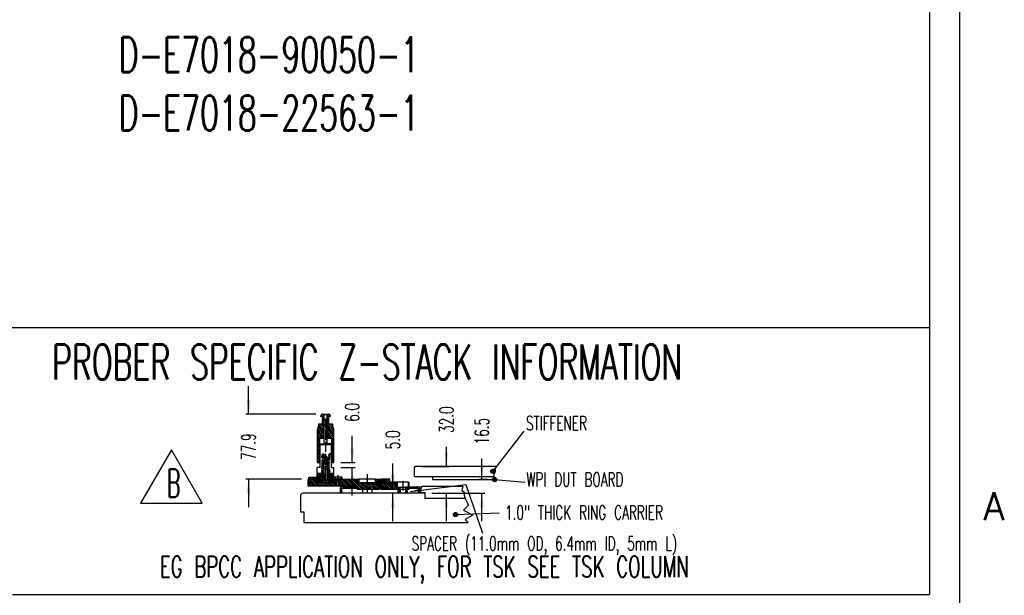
# Model space of a CAD drawing. Extents: x -1765 to 4890, y -3431 to 1272.
# Tile 189 of 189: x 3709 to 4890, y -2941 to -2250. Entities that reach past the tile are written whole.
import ezdxf

# ---------------------------------------------------------------- set-up
doc = ezdxf.new("R2010")
doc.units = 0
doc.linetypes.add('DOT_CENTER', pattern=[14, 12, -1, 0, -1])
doc.layers.get('0').update_dxf_attribs({"linetype": 'CONTINUOUS'})
doc.layers.add('08', color=7, linetype='CONTINUOUS')
doc.layers.add('1', color=7, linetype='CONTINUOUS')
doc.styles.add('CONVERTER_12', font='txt.shx', dxfattribs={"width": 0.97875})
doc.styles.add('CONVERTER_2', font='txt.shx', dxfattribs={"width": 0.63})
doc.styles.add('CONVERTER_3', font='txt.shx', dxfattribs={"width": 0.54})
doc.dimstyles.new('ME10_DIM_49', dxfattribs={"dimtxt": 16.8, "dimasz": 16.8, "dimexe": 3.36, "dimexo": 8.4, "dimtad": 0, "dimdec": 1, "dimzin": 1, "dimtxsty": 'CONVERTER_2', "dimsah": 1, "dimcen": 0.09, "dimclrd": 3, "dimclre": 3, "dimclrt": 3, "dimazin": 3, "dimtfac": 1, "dimtdec": 4, "dimtofl": 0, "dimtmove": 0, "dimatfit": 3, "dimtolj": 1, "dimtzin": 0})
doc.dimstyles.new('ME10_DIM_50', dxfattribs={"dimtxt": 16.8, "dimasz": 16.8, "dimexe": 3.36, "dimexo": 8.4, "dimtad": 0, "dimdec": 1, "dimzin": 1, "dimtxsty": 'CONVERTER_2', "dimsah": 1, "dimcen": 0.09, "dimclrd": 3, "dimclre": 3, "dimclrt": 3, "dimazin": 3, "dimtfac": 1, "dimtdec": 4, "dimtofl": 0, "dimtmove": 0, "dimatfit": 3, "dimtolj": 1, "dimtzin": 0})
doc.dimstyles.new('ME10_DIM_51', dxfattribs={"dimtxt": 16.8, "dimasz": 16.8, "dimexe": 3.36, "dimexo": 8.4, "dimtad": 0, "dimdec": 1, "dimzin": 1, "dimtxsty": 'CONVERTER_2', "dimsah": 1, "dimcen": 0.09, "dimclrd": 3, "dimclre": 3, "dimclrt": 3, "dimazin": 3, "dimtfac": 1, "dimtdec": 4, "dimtofl": 0, "dimtmove": 0, "dimatfit": 3, "dimtolj": 1, "dimtzin": 0})
doc.dimstyles.new('ME10_DIM_52', dxfattribs={"dimtxt": 16.8, "dimasz": 16.8, "dimexe": 3.36, "dimexo": 8.4, "dimtad": 0, "dimdec": 1, "dimzin": 1, "dimtxsty": 'CONVERTER_2', "dimsah": 1, "dimcen": 0.09, "dimclrd": 3, "dimclre": 3, "dimclrt": 3, "dimazin": 3, "dimtfac": 1, "dimtdec": 4, "dimtofl": 0, "dimtmove": 0, "dimatfit": 3, "dimtolj": 1, "dimtzin": 0})
doc.dimstyles.new('ME10_DIM_53', dxfattribs={"dimtxt": 16.8, "dimasz": 16.8, "dimexe": 3.36, "dimexo": 8.4, "dimtad": 0, "dimdec": 1, "dimzin": 1, "dimtxsty": 'CONVERTER_2', "dimsah": 1, "dimcen": 0.09, "dimclrd": 3, "dimclre": 3, "dimclrt": 3, "dimazin": 3, "dimtfac": 1, "dimtdec": 4, "dimtofl": 0, "dimtmove": 0, "dimatfit": 3, "dimtolj": 1, "dimtzin": 0})
doc.dimstyles.get("Standard").update_dxf_attribs({"dimtxt": 0.18, "dimasz": 0.18, "dimexe": 0.18, "dimexo": 0.0625, "dimgap": 0.09, "dimtad": 0, "dimtih": 1, "dimtoh": 1, "dimdec": 4, "dimzin": 0, "dimtxsty": 'STANDARD', "dimcen": 0.09, "dimazin": 3, "dimtfac": 1, "dimtdec": 4, "dimtofl": 0, "dimtmove": 0, "dimatfit": 3, "dimtolj": 1, "dimtzin": 0})
pattern_1 = [(135, (0, 400), (-1.06066017, -1.06066017), [])]
pattern_2 = [(135, (0, 400), (-0.70710678, -0.70710678), [])]
pattern_3 = [(45, (0, 400), (-0.56568542, 0.56568542), [])]
pattern_4 = [(45, (-131.211, 280.6721), (-0.70710678, 0.70710678), [])]
pattern_5 = [(45, (35.6448, 151.788), (-1.06066017, 1.06066017), [])]
pattern_6 = [(45, (-281.806, 299.6412), (-1.06066017, 1.06066017), [])]
pattern_7 = [(45, (0, 0), (-1.06066017, 1.06066017), [])]

# ---------------------------------------------------------------- blocks, each defined once
blk = doc.blocks.new('TEXT__62', base_point=(-2000, -2800))
at = {"layer": '1', "color": 7, "linetype": 'CONTINUOUS'}
for p in [(4800, -2200), (3700, -2940)]:
    blk.add_line(p, (4800, -2940), dxfattribs=at)
at = {"layer": '1', "color": 1, "linetype": 'CONTINUOUS'}
blk.add_line((4800, -2620), (400, -2620), dxfattribs=at)
at = {"layer": '1', "color": 7, "style": 'CONVERTER_2', "width": 0.63}
blk.add_text('PROBER SPECIFIC Z-STACK INFORMATION', height=42, dxfattribs=at).set_placement((3747.6, -2682))
at = {"layer": '1', "color": 7, "insert": (3827.5, -2383.5), "char_height": 42, "attachment_point": 7, "style": 'CONVERTER_2'}
blk.add_mtext('D-E7018-90050-1\\PD-E7018-22563-1', dxfattribs=at)
blk = doc.blocks.new('ATA1_S', base_point=(-213.98, -422.25))
at = {"layer": '1', "color": 7, "linetype": 'CONTINUOUS'}
blk.add_line((565.58, -422.25), (565.58, 124.91), dxfattribs=at)
at = {"layer": '1', "color": 7, "insert": (571.93, -357.48), "char_height": 4, "attachment_point": 6, "style": 'CONVERTER_12'}
blk.add_mtext('A', dxfattribs=at)
blk = doc.blocks.new('*D1328')
at = {"color": 3, "linetype": 'CONTINUOUS'}
for p, q in [((4220.5, -2786.5), (4220.5, -2762.9)), ((4191.2, -2786.5), (4223.9, -2786.5)), ((4203, -2818.5), (4223.9, -2818.5)), ((4220.5, -2852.1), (4220.5, -2818.5))]:
    blk.add_line(p, q, dxfattribs=at)
at = {"color": 3}
for points in [[(4218.3, -2769.7), (4222.7, -2769.7), (4220.5, -2786.5)], [(4222.7, -2835.3), (4218.3, -2835.3), (4220.5, -2818.5)]]:
    blk.add_solid(points, dxfattribs=at)
at = {"color": 3, "insert": (4228.9, -2746.1), "char_height": 16.8, "attachment_point": 7, "rotation": 90, "style": 'CONVERTER_2'}
blk.add_mtext('32.0', dxfattribs=at)
blk = doc.blocks.new('*D1327')
at = {"color": 3, "linetype": 'CONTINUOUS'}
for p, q in [((4263.1, -2802), (4263.1, -2776.6)), ((4269.8, -2802), (4259.7, -2802)), ((4203, -2818.5), (4266.5, -2818.5)), ((4263.1, -2852.1), (4263.1, -2818.5))]:
    blk.add_line(p, q, dxfattribs=at)
at = {"color": 3}
for points in [[(4260.9, -2785.2), (4265.3, -2785.2), (4263.1, -2802)], [(4265.3, -2835.3), (4260.9, -2835.3), (4263.1, -2818.5)]]:
    blk.add_solid(points, dxfattribs=at)
at = {"color": 3, "insert": (4271.5, -2759.8), "char_height": 16.8, "attachment_point": 7, "rotation": 90, "style": 'CONVERTER_2'}
blk.add_mtext('16.5', dxfattribs=at)
blk = doc.blocks.new('*D1326')
at = {"color": 3, "linetype": 'CONTINUOUS'}
for p, q in [((4107.6, -2781.7), (4107.6, -2749.6)), ((4093.7, -2781.7), (4111, -2781.7)), ((4094, -2787.7), (4111, -2787.7)), ((4107.6, -2821.3), (4107.6, -2787.7))]:
    blk.add_line(p, q, dxfattribs=at)
at = {"color": 3}
for points in [[(4105.4, -2764.9), (4109.8, -2764.9), (4107.6, -2781.7)], [(4109.8, -2804.5), (4105.4, -2804.5), (4107.6, -2787.7)]]:
    blk.add_solid(points, dxfattribs=at)
at = {"color": 3, "insert": (4116, -2732.8), "char_height": 16.8, "attachment_point": 7, "rotation": 90, "style": 'CONVERTER_2'}
blk.add_mtext('6.0', dxfattribs=at)
blk = doc.blocks.new('*D1325')
at = {"color": 3, "linetype": 'CONTINUOUS'}
for p, q in [((3983.2, -2723.6), (3983.2, -2690)), ((4063.7, -2723.6), (3979.8, -2723.6)), ((4046.7, -2801.5), (3979.8, -2801.5)), ((3983.2, -2801.5), (3983.2, -2835.1))]:
    blk.add_line(p, q, dxfattribs=at)
at = {"color": 3}
for points in [[(3980.9, -2706.8), (3985.4, -2706.8), (3983.2, -2723.6)], [(3985.4, -2818.3), (3980.9, -2818.3), (3983.2, -2801.5)]]:
    blk.add_solid(points, dxfattribs=at)
at = {"color": 3, "insert": (3991.6, -2778.4), "char_height": 16.8, "attachment_point": 7, "rotation": 90, "style": 'CONVERTER_2'}
blk.add_mtext('77.9', dxfattribs=at)
blk = doc.blocks.new('*D1324')
at = {"color": 3, "linetype": 'CONTINUOUS'}
for p, q in [((4156.3, -2813.5), (4156.3, -2782.6)), ((4151, -2813.5), (4159.6, -2813.5)), ((4186.2, -2818.5), (4152.9, -2818.5)), ((4156.3, -2852.1), (4156.3, -2818.5))]:
    blk.add_line(p, q, dxfattribs=at)
at = {"color": 3}
for points in [[(4154, -2796.7), (4158.5, -2796.7), (4156.3, -2813.5)], [(4158.5, -2835.3), (4154, -2835.3), (4156.3, -2818.5)]]:
    blk.add_solid(points, dxfattribs=at)
at = {"color": 3, "insert": (4164.7, -2765.8), "char_height": 16.8, "attachment_point": 7, "rotation": 90, "style": 'CONVERTER_2'}
blk.add_mtext('5.0', dxfattribs=at)
blk = doc.blocks.new('SV__244', base_point=(4070.6, -2784.8))
at = {"layer": '1', "linetype": 'CONTINUOUS'}
h = blk.add_hatch(dxfattribs=at)
h.set_pattern_fill('USER', color=4, scale=1.5, angle=135, pattern_type=0)
h.set_pattern_definition(pattern_1)
h.paths.add_polyline_path([(4065.6, -2801.5), (4055.1, -2801.5), (4054.6, -2802), (4054.6, -2809.5), (4088.9, -2809.5), (4088.9, -2801.5), (4085.6, -2801.5), (4085.6, -2805.7), (4065.6, -2805.7)])
h = blk.add_hatch(dxfattribs=at)
h.set_pattern_fill('USER', color=4, scale=1.5, angle=135, pattern_type=0)
h.set_pattern_definition(pattern_1)
h.paths.add_polyline_path([(4138.6, -2813.5), (4113.6, -2813.5), (4113.6, -2809.5), (4092.2, -2809.5), (4092.2, -2801.5), (4115.6, -2801.5), (4115.6, -2805.7), (4135.6, -2805.7), (4135.6, -2801.5), (4138.6, -2801.5)])
h = blk.add_hatch(dxfattribs=at)
h.set_pattern_fill('USER', color=4, scale=1.5, angle=135, pattern_type=0)
h.set_pattern_definition(pattern_1)
h.paths.add_polyline_path([(4138.9, -2801.5), (4138.6, -2801.5), (4138.6, -2813.5), (4138.9, -2813.5)])
h = blk.add_hatch(dxfattribs=at)
h.set_pattern_fill('USER', color=4, scale=1.5, angle=135, pattern_type=0)
h.set_pattern_definition(pattern_1)
h.paths.add_polyline_path([(4142.6, -2801.5), (4142.2, -2801.5), (4142.2, -2813.5), (4142.6, -2813.5)])
h = blk.add_hatch(dxfattribs=at)
h.set_pattern_fill('USER', color=4, scale=1.5, angle=135, pattern_type=0)
h.set_pattern_definition(pattern_1)
h.paths.add_polyline_path([(4161.6, -2805), (4152.6, -2805), (4152.6, -2801.5), (4142.6, -2801.5), (4142.6, -2813.5), (4164.6, -2813.5), (4164.6, -2811), (4161.6, -2811)])
h = blk.add_hatch(dxfattribs=at)
h.set_pattern_fill('USER', color=4, scale=1.5, angle=135, pattern_type=0)
h.set_pattern_definition(pattern_1)
h.paths.add_polyline_path([(4174.6, -2811), (4171.6, -2811), (4171.6, -2813.5), (4175.6, -2813.5), (4175.6, -2805.5), (4175.1, -2805), (4174.6, -2805)])
at = {"layer": '1', "color": 4, "linetype": 'DOT_CENTER'}
for p, q in [((4075.6, -2795.5), (4075.6, -2807.8)), ((4125.6, -2795.5), (4125.6, -2818.8)), ((4090.6, -2801.2), (4090.6, -2810)), ((4140.6, -2801.2), (4140.6, -2814)), ((4168.1, -2803.8), (4168.1, -2815.2))]:
    blk.add_line(p, q, dxfattribs=at)
at = {"layer": '1', "color": 4, "linetype": 'CONTINUOUS'}
for p, q in [((4054.6, -2802), (4055.1, -2801.5)), ((4054.6, -2809.5), (4054.6, -2802)), ((4054.6, -2809.5), (4088.9, -2809.5)), ((4055.1, -2801.5), (4065.6, -2801.5)), ((4065.6, -2801.5), (4065.6, -2805.7)), ((4065.6, -2805.7), (4085.6, -2805.7)), ((4085.6, -2801.5), (4088.9, -2801.5)), ((4085.6, -2805.7), (4085.6, -2801.5)), ((4088.6, -2801.5), (4088.6, -2809.5)), ((4088.9, -2801.5), (4092.2, -2801.5)), ((4088.9, -2801.5), (4088.9, -2809.5)), ((4088.9, -2809.5), (4092.2, -2809.5)), ((4092.2, -2801.5), (4115.6, -2801.5)), ((4092.2, -2801.5), (4092.2, -2809.5)), ((4092.2, -2809.5), (4113.6, -2809.5)), ((4092.6, -2801.5), (4092.6, -2809.5)), ((4113.6, -2809.5), (4113.6, -2813.5)), ((4135.6, -2801.5), (4115.6, -2801.5)), ((4115.6, -2801.5), (4115.6, -2805.7)), ((4115.6, -2805.7), (4135.6, -2805.7)), ((4135.6, -2805.7), (4135.6, -2801.5)), ((4135.6, -2801.5), (4138.6, -2801.5)), ((4138.6, -2801.5), (4138.6, -2813.5)), ((4138.6, -2801.5), (4138.9, -2801.5)), ((4138.9, -2801.5), (4138.9, -2813.5)), ((4138.9, -2801.5), (4142.2, -2801.5)), ((4142.2, -2801.5), (4142.2, -2813.5)), ((4142.6, -2801.5), (4142.2, -2801.5)), ((4152.6, -2801.5), (4142.6, -2801.5)), ((4142.6, -2801.5), (4142.6, -2813.5)), ((4152.6, -2805), (4152.6, -2801.5)), ((4161.6, -2805), (4152.6, -2805)), ((4161.6, -2805), (4161.6, -2811)), ((4174.6, -2805), (4161.6, -2805)), ((4175.1, -2805), (4174.6, -2805)), ((4174.6, -2805), (4174.6, -2811)), ((4175.1, -2805), (4175.6, -2805.5)), ((4175.6, -2805.5), (4175.6, -2813.5)), ((4113.6, -2813.5), (4138.6, -2813.5)), ((4138.6, -2813.5), (4138.9, -2813.5)), ((4142.2, -2813.5), (4138.9, -2813.5)), ((4142.2, -2813.5), (4142.6, -2813.5)), ((4142.6, -2813.5), (4164.6, -2813.5)), ((4161.6, -2811), (4164.6, -2811)), ((4164.6, -2811), (4164.6, -2813.5)), ((4164.6, -2811), (4171.6, -2811)), ((4164.6, -2813.5), (4171.6, -2813.5)), ((4174.6, -2811), (4171.6, -2811)), ((4171.6, -2811), (4171.6, -2813.5)), ((4171.6, -2813.5), (4175.6, -2813.5))]:
    blk.add_line(p, q, dxfattribs=at)
blk = doc.blocks.new('KUGELGELENK__245', base_point=(4067.6, -2793.9))
at = {"layer": '1', "linetype": 'CONTINUOUS'}
h = blk.add_hatch(dxfattribs=at)
h.set_pattern_fill('USER', color=1, angle=135, pattern_type=0)
h.set_pattern_definition(pattern_2)
edge = h.paths.add_edge_path()
edge.add_line((4069.6, -2801.1), (4068.1, -2801.1))
edge.add_line((4068.1, -2801.1), (4067.6, -2800.6))
edge.add_line((4067.6, -2800.6), (4067.6, -2796.6))
edge.add_line((4067.6, -2796.6), (4068.1, -2796.1))
edge.add_line((4068.1, -2796.1), (4069.6, -2796.1))
edge.add_arc((4075.6, -2798.6), 6.5, 157.3801, -157.3801)
h = blk.add_hatch(dxfattribs=at)
h.set_pattern_fill('USER', color=1, angle=135, pattern_type=0)
h.set_pattern_definition(pattern_2)
edge = h.paths.add_edge_path()
edge.add_line((4071.6, -2802.6), (4070.4, -2802.6))
edge.add_arc((4075.6, -2798.6), 6.5, 202.6199, 217.9799, ccw=False)
edge.add_arc((4075.6, -2798.6), 6.5, 517.3801, 202.6199, ccw=False)
edge.add_arc((4075.6, -2798.6), 6.5, 502.0201, 517.3801, ccw=False)
edge.add_line((4070.4, -2794.6), (4071.6, -2794.6))
edge.add_line((4071.6, -2794.6), (4071.6, -2802.6))
h = blk.add_hatch(dxfattribs=at)
h.set_pattern_fill('USER', color=1, angle=135, pattern_type=0)
h.set_pattern_definition(pattern_2)
edge = h.paths.add_edge_path()
edge.add_line((4080.7, -2802.6), (4079.6, -2802.6))
edge.add_line((4079.6, -2802.6), (4079.6, -2794.6))
edge.add_line((4079.6, -2794.6), (4080.7, -2794.6))
edge.add_arc((4075.6, -2798.6), 6.5, 382.6199, 397.9799, ccw=False)
edge.add_arc((4075.6, -2798.6), 6.5, 337.3801, 382.6199, ccw=False)
edge.add_arc((4075.6, -2798.6), 6.5, 322.0201, 337.3801, ccw=False)
h = blk.add_hatch(dxfattribs=at)
h.set_pattern_fill('USER', color=1, angle=135, pattern_type=0)
h.set_pattern_definition(pattern_2)
edge = h.paths.add_edge_path()
edge.add_line((4083.1, -2801.1), (4081.6, -2801.1))
edge.add_arc((4075.6, -2798.6), 6.5, -22.6199, 22.6199)
edge.add_line((4081.6, -2796.1), (4083.1, -2796.1))
edge.add_line((4083.1, -2796.1), (4083.6, -2796.6))
edge.add_line((4083.6, -2796.6), (4083.6, -2800.6))
edge.add_line((4083.6, -2800.6), (4083.1, -2801.1))
at = {"layer": '1', "color": 7, "linetype": 'CONTINUOUS'}
for p, q in [((4068.1, -2796.1), (4067.6, -2796.6)), ((4067.6, -2796.6), (4067.6, -2800.6)), ((4069.6, -2796.1), (4068.1, -2796.1)), ((4071.6, -2794.6), (4070.4, -2794.6)), ((4072.6, -2794.6), (4071.6, -2794.6)), ((4071.6, -2794.6), (4071.6, -2802.6)), ((4079.6, -2794.6), (4078.6, -2794.6)), ((4080.7, -2794.6), (4079.6, -2794.6)), ((4079.6, -2794.6), (4079.6, -2802.6)), ((4081.6, -2796.1), (4083.1, -2796.1)), ((4083.1, -2796.1), (4083.6, -2796.6)), ((4083.6, -2796.6), (4083.6, -2800.6)), ((4067.6, -2800.6), (4068.1, -2801.1)), ((4068.1, -2801.1), (4069.6, -2801.1)), ((4071.6, -2802.6), (4070.4, -2802.6)), ((4072.6, -2802.6), (4071.6, -2802.6)), ((4079.6, -2802.6), (4078.6, -2802.6)), ((4080.7, -2802.6), (4079.6, -2802.6)), ((4083.1, -2801.1), (4081.6, -2801.1)), ((4083.6, -2800.6), (4083.1, -2801.1))]:
    blk.add_line(p, q, dxfattribs=at)
for start, end in [(157.3801, -157.3801), (142.0201, 157.3801), (22.6199, 37.9799), (-22.6199, 22.6199), (-157.3801, -142.0201), (-37.9799, -22.6199)]:
    blk.add_arc((4075.6, -2798.6), 6.5, start, end, dxfattribs=at)
blk = doc.blocks.new('SCHRAUBE__246', base_point=(4069.6, -2784.7))
at = {"layer": '1', "color": 7, "linetype": 'CONTINUOUS'}
for p, q in [((4073.1, -2789.6), (4073.6, -2789.1)), ((4078.1, -2789.6), (4073.1, -2789.6)), ((4073.1, -2789.6), (4073.1, -2801.8)), ((4073.6, -2789.1), (4073.6, -2789.6)), ((4077.6, -2789.1), (4073.6, -2789.1)), ((4073.6, -2789.6), (4073.6, -2801.8)), ((4077.6, -2789.1), (4077.6, -2789.6)), ((4078.1, -2789.6), (4077.6, -2789.1)), ((4077.6, -2789.6), (4077.6, -2801.8)), ((4078.1, -2789.6), (4078.1, -2801.8)), ((4070.6, -2805.1), (4073.1, -2802.6)), ((4080.6, -2805.1), (4070.6, -2805.1)), ((4073.1, -2802.6), (4073.1, -2801.8)), ((4073.6, -2802.6), (4073.1, -2802.6)), ((4073.6, -2802.6), (4073.6, -2801.8)), ((4077.6, -2802.6), (4073.6, -2802.6)), ((4077.6, -2802.6), (4077.6, -2801.8)), ((4078.1, -2802.6), (4077.6, -2802.6)), ((4078.1, -2801.8), (4078.1, -2802.6)), ((4080.6, -2805.1), (4078.1, -2802.6))]:
    blk.add_line(p, q, dxfattribs=at)
blk = doc.blocks.new('IMBU_SCHRAUBE-M3X4__247', base_point=(4082.6, -2749))
at = {"layer": '1', "linetype": 'CONTINUOUS'}
h = blk.add_hatch(dxfattribs=at)
h.set_pattern_fill('USER', color=1, scale=1.5, angle=45, pattern_type=0)
h.set_pattern_definition([(45, (0, 400), (-1.06066017, 1.06066017), [])])
h.paths.add_polyline_path([(4085.1, -2766.3), (4085.4, -2766.3), (4085.4, -2766), (4085.1, -2766), (4082.9, -2766), (4082.9, -2766.3)])
h = blk.add_hatch(dxfattribs=at)
h.set_pattern_fill('USER', color=1, scale=1.5, angle=45, pattern_type=0)
h.set_pattern_definition([(45, (27.4444, 441.1049), (-1.06066017, 1.06066017), [])])
h.paths.add_polyline_path([(4085.1, -2769), (4085.4, -2769), (4085.4, -2768.7), (4085.1, -2768.7), (4082.9, -2768.7), (4082.9, -2769)])
at = {"layer": '1', "color": 7, "linetype": 'CONTINUOUS'}
for p, q in [((4082.9, -2766), (4082.6, -2766.3)), ((4082.6, -2766.3), (4082.6, -2768.7)), ((4082.9, -2766.3), (4082.6, -2766.3)), ((4082.6, -2768.7), (4082.9, -2769)), ((4082.9, -2768.7), (4082.6, -2768.7)), ((4082.9, -2766), (4082.9, -2766.3)), ((4085.1, -2766), (4082.9, -2766)), ((4085.1, -2766.3), (4082.9, -2766.3)), ((4082.9, -2766.3), (4082.9, -2768.7)), ((4085.1, -2768.7), (4082.9, -2768.7)), ((4082.9, -2768.7), (4082.9, -2769)), ((4082.9, -2769), (4085.1, -2769)), ((4085.4, -2766), (4085.1, -2766)), ((4085.4, -2766.3), (4085.1, -2766.3)), ((4085.4, -2768.7), (4085.1, -2768.7)), ((4085.1, -2769), (4085.4, -2769)), ((4085.6, -2766.2), (4085.4, -2766)), ((4085.4, -2766.3), (4085.4, -2766)), ((4085.4, -2768.7), (4085.4, -2766.3)), ((4085.4, -2769), (4085.4, -2768.7)), ((4085.4, -2769), (4085.6, -2768.8)), ((4085.6, -2768.8), (4085.6, -2766.2))]:
    blk.add_line(p, q, dxfattribs=at)
blk = doc.blocks.new('POD__248', base_point=(4051.5, -2772.4))
at = {"layer": '1', "linetype": 'CONTINUOUS'}
h = blk.add_hatch(dxfattribs=at)
h.set_pattern_fill('USER', color=1, scale=0.8, angle=45, pattern_type=0)
h.set_pattern_definition(pattern_3)
h.paths.add_polyline_path([(4068.9, -2805.5), (4067.6, -2805.5), (4067.6, -2801.1), (4068.9, -2801.1)])
h = blk.add_hatch(dxfattribs=at)
h.set_pattern_fill('USER', color=1, scale=0.8, angle=45, pattern_type=0)
h.set_pattern_definition(pattern_3)
h.paths.add_polyline_path([(4083.6, -2805.5), (4082.3, -2805.5), (4082.3, -2801.1), (4083.6, -2801.1)])
at = {"layer": '1', "color": 7, "linetype": 'CONTINUOUS'}
for p, q in [((4067.6, -2805.5), (4067.6, -2801.1)), ((4068.9, -2801.1), (4067.6, -2801.1)), ((4068.9, -2805.5), (4067.6, -2805.5)), ((4068.9, -2805.5), (4068.9, -2801.1)), ((4082.3, -2805.5), (4068.9, -2805.5)), ((4082.3, -2805.5), (4082.3, -2801.1)), ((4083.6, -2801.1), (4082.3, -2801.1)), ((4083.6, -2805.5), (4082.3, -2805.5)), ((4083.6, -2805.5), (4083.6, -2801.1))]:
    blk.add_line(p, q, dxfattribs=at)
blk = doc.blocks.new('DISK_FRONT__249', base_point=(4079.8, -2776.5))
at = {"layer": '1', "linetype": 'CONTINUOUS'}
h = blk.add_hatch(dxfattribs=at)
h.set_pattern_fill('USER', color=1, angle=45, pattern_type=0)
h.set_pattern_definition(pattern_4)
h.paths.add_polyline_path([(4072.8, -2802.9), (4070.5, -2805.2), (4069.2, -2805.2), (4069.2, -2802.6), (4072.8, -2802.6)])
h = blk.add_hatch(dxfattribs=at)
h.set_pattern_fill('USER', color=1, angle=45, pattern_type=0)
h.set_pattern_definition(pattern_4)
h.paths.add_polyline_path([(4082, -2802.6), (4082, -2805.2), (4080.7, -2805.2), (4078.4, -2802.9), (4078.4, -2802.6)])
at = {"layer": '1', "color": 7, "linetype": 'CONTINUOUS'}
for p, q in [((4072.8, -2802.6), (4069.2, -2802.6)), ((4069.2, -2802.6), (4069.2, -2805.2)), ((4069.2, -2805.2), (4070.5, -2805.2)), ((4072.8, -2802.9), (4070.5, -2805.2)), ((4070.5, -2805.2), (4080.7, -2805.2)), ((4078.4, -2802.6), (4072.8, -2802.6)), ((4072.8, -2802.6), (4072.8, -2802.9)), ((4082, -2802.6), (4078.4, -2802.6)), ((4078.4, -2802.6), (4078.4, -2802.9)), ((4080.7, -2805.2), (4078.4, -2802.9)), ((4080.7, -2805.2), (4082, -2805.2)), ((4082, -2802.6), (4082, -2805.2))]:
    blk.add_line(p, q, dxfattribs=at)
at = {"layer": '1', "color": 1, "linetype": 'DOT_CENTER'}
blk.add_line((4075.6, -2801.1), (4075.6, -2806.1), dxfattribs=at)
blk = doc.blocks.new('FLANGE_FRONT__250', base_point=(4150.5, -2860))
at = {"layer": '1', "linetype": 'CONTINUOUS'}
h = blk.add_hatch(dxfattribs=at)
h.set_pattern_fill('USER', color=1, scale=1.5, angle=45, pattern_type=0)
h.set_pattern_definition(pattern_5)
h.paths.add_polyline_path([(4055.6, -2799.5), (4056.1, -2799), (4065.6, -2799), (4065.6, -2795.1), (4069.1, -2795.1), (4069.1, -2796.1), (4067.6, -2796.1), (4067.6, -2805.5), (4066.6, -2805.5), (4065.6, -2804.5), (4065.6, -2801.5), (4056.1, -2801.5), (4055.6, -2801)])
h = blk.add_hatch(dxfattribs=at)
h.set_pattern_fill('USER', color=1, scale=1.5, angle=45, pattern_type=0)
h.set_pattern_definition(pattern_5)
h.paths.add_polyline_path([(4083.6, -2796.1), (4082.1, -2796.1), (4082.1, -2795.1), (4085.6, -2795.1), (4085.6, -2799), (4086.2, -2799), (4088.3, -2801.1), (4088.3, -2801.5), (4085.6, -2801.5), (4085.6, -2804.5), (4084.6, -2805.5), (4083.6, -2805.5)])
h = blk.add_hatch(dxfattribs=at)
h.set_pattern_fill('USER', color=1, scale=1.5, angle=45, pattern_type=0)
h.set_pattern_definition(pattern_5)
h.paths.add_polyline_path([(4094.9, -2799), (4095.1, -2799), (4095.6, -2799.5), (4095.6, -2801), (4095.1, -2801.5), (4092.8, -2801.5), (4092.8, -2801.1)])
at = {"layer": '1', "color": 7, "linetype": 'CONTINUOUS'}
for p, q in [((4065.6, -2795.1), (4069.1, -2795.1)), ((4065.6, -2799), (4065.6, -2795.1)), ((4067.6, -2796.1), (4069.1, -2796.1)), ((4067.6, -2805.5), (4067.6, -2796.1)), ((4069.1, -2795.1), (4069.1, -2796.1)), ((4069.1, -2795.1), (4070.1, -2795.1)), ((4069.1, -2796.1), (4069.6, -2796.1)), ((4081, -2795.1), (4082.1, -2795.1)), ((4081.6, -2796.1), (4082.1, -2796.1)), ((4082.1, -2795.1), (4082.1, -2796.1)), ((4082.1, -2795.1), (4085.6, -2795.1)), ((4083.6, -2796.1), (4082.1, -2796.1)), ((4083.6, -2805.5), (4083.6, -2796.1)), ((4085.6, -2799), (4085.6, -2795.1)), ((4056.1, -2799), (4055.6, -2799.5)), ((4055.6, -2801), (4055.6, -2799.5)), ((4056.1, -2801.5), (4055.6, -2801)), ((4056.1, -2799), (4065.6, -2799)), ((4065.6, -2801.5), (4056.1, -2801.5)), ((4065.6, -2801.5), (4065.6, -2804.5)), ((4066.6, -2805.5), (4065.6, -2804.5)), ((4066.6, -2805.5), (4067.6, -2805.5)), ((4067.6, -2805.5), (4083.6, -2805.5)), ((4083.6, -2805.5), (4084.6, -2805.5)), ((4084.6, -2805.5), (4085.6, -2804.5)), ((4085.6, -2799), (4086.2, -2799)), ((4085.6, -2801.5), (4085.6, -2804.5)), ((4085.6, -2801.5), (4088.3, -2801.5)), ((4088.3, -2801.1), (4086.2, -2799)), ((4094.9, -2799), (4086.2, -2799)), ((4088.3, -2801.5), (4088.3, -2801.1)), ((4088.3, -2801.1), (4092.8, -2801.1)), ((4088.3, -2801.5), (4092.8, -2801.5)), ((4094.9, -2799), (4092.8, -2801.1)), ((4092.8, -2801.1), (4092.8, -2801.5)), ((4092.8, -2801.5), (4095.1, -2801.5)), ((4095.1, -2799), (4094.9, -2799)), ((4095.1, -2801.5), (4095.6, -2801)), ((4095.6, -2801), (4095.6, -2799.5))]:
    blk.add_line(p, q, dxfattribs=at)
at = {"layer": '1', "color": 1, "linetype": 'DOT_CENTER'}
for p, q in [((4075.6, -2807.3), (4075.6, -2794.1)), ((4090.6, -2804), (4090.6, -2796.8))]:
    blk.add_line(p, q, dxfattribs=at)
at = {"layer": '1', "color": 7, "linetype": 'DOT_CENTER'}
blk.add_line((4095.1, -2799), (4095.6, -2799.5), dxfattribs=at)
blk = doc.blocks.new('SV__251', base_point=(4075.6, -2745.6))
at = {"layer": '1', "linetype": 'CONTINUOUS'}
h = blk.add_hatch(dxfattribs=at)
h.set_pattern_fill('USER', color=1, scale=1.5, angle=45, pattern_type=0)
h.set_pattern_definition([(45, (231.6864, 293.1121), (-1.06066017, 1.06066017), [])])
edge = h.paths.add_edge_path()
edge.add_line((4072.3, -2802.7), (4073, -2802.7))
edge.add_line((4073, -2802.7), (4073.6, -2802.1))
edge.add_line((4073.6, -2802.1), (4073.6, -2786.5))
edge.add_line((4073.6, -2786.5), (4073.6, -2783.5))
edge.add_line((4073.6, -2783.5), (4075.6, -2782.6))
edge.add_line((4075.6, -2782.6), (4077.6, -2783.5))
edge.add_line((4077.6, -2783.5), (4077.6, -2802.1))
edge.add_line((4077.6, -2802.1), (4078.2, -2802.7))
edge.add_line((4078.2, -2802.7), (4079, -2802.7))
edge.add_spline(control_points=[(4079, -2802.7), (4079.6, -2802), (4079.1, -2801.2), (4078.6, -2800), (4078.9, -2799.2), (4079.1, -2798.5), (4079.1, -2797.8), (4078.9, -2796.7), (4078.8, -2795.2), (4079.5, -2793.9), (4080.1, -2793.5), (4080.4, -2793.2), (4080.6, -2792.5), (4080.3, -2791.3), (4080.4, -2789.9), (4079.7, -2788.8), (4079.5, -2787.5), (4079.5, -2785.3), (4079.7, -2782.3), (4079.9, -2778.9), (4080.3, -2775.6), (4080.3, -2772.9), (4080.9, -2771.4), (4080.4, -2770.3), (4080.2, -2772.1), (4079.7, -2772.9), (4079.2, -2774.4), (4077.9, -2775.1), (4076.7, -2774.5), (4075.6, -2773.5), (4074.5, -2772.4), (4073.5, -2771.5), (4072.4, -2770.8), (4071.4, -2772.1), (4071.4, -2774), (4071.3, -2776.8), (4071.4, -2780), (4071.5, -2783.1), (4071.6, -2785.2), (4071.4, -2786.6), (4071.3, -2787.9), (4071.2, -2789.6), (4071, -2791.5), (4071.1, -2792.7), (4070.9, -2793.5), (4071.4, -2793.7), (4072, -2793.3), (4072.5, -2794.2), (4072.6, -2795.2), (4072.3, -2796.4), (4071.9, -2797.5), (4072, -2798.7), (4072.2, -2800.4), (4071.6, -2801.7), (4072.3, -2802.7)], knot_values=[0, 0, 0, 0, 1.949832, 2.895531, 3.61291, 4.357552, 5.082304, 5.837823, 7.704288, 9.429481, 9.771851, 10.086906, 10.671191, 11.781941, 13.864526, 14.579803, 15.585352, 17.862842, 21.058666, 24.662982, 28.158028, 31.024084, 32.741444, 32.974943, 34.012284, 35.582258, 37.035952, 38.195794, 39.411957, 40.951462, 42.59341, 44.027193, 45.011801, 45.949104, 47.985178, 50.896591, 54.357326, 57.64521, 60.035898, 60.760714, 61.799857, 63.805131, 66.056765, 67.255141, 67.76474, 68.133222, 68.691098, 69.42432, 70.474228, 71.806011, 73.136281, 74.172434, 75.204802, 78.224914, 78.224914, 78.224914, 78.224914], degree=3, periodic=0)
at = {"layer": '1', "color": 7, "linetype": 'CONTINUOUS'}
for p, q in [((4073.1, -2731.2), (4074.1, -2730.2)), ((4073.1, -2736.2), (4073.1, -2731.2)), ((4073.1, -2731.2), (4078.1, -2731.2)), ((4073.1, -2736.2), (4073.7, -2736.8)), ((4073.1, -2736.2), (4078.1, -2736.2)), ((4073.7, -2736.8), (4073.7, -2759.1)), ((4073.7, -2736.8), (4077.5, -2736.8)), ((4074.1, -2730.2), (4077.1, -2730.2)), ((4078.1, -2731.2), (4077.1, -2730.2)), ((4077.5, -2736.8), (4078.1, -2736.2)), ((4077.5, -2759.1), (4077.5, -2736.8)), ((4078.1, -2731.2), (4078.1, -2736.2)), ((4069.6, -2759.1), (4068.6, -2760.1)), ((4068.6, -2760.1), (4082.6, -2760.1)), ((4068.6, -2760.1), (4068.6, -2787.7)), ((4069.6, -2759.1), (4073.7, -2759.1)), ((4073.7, -2759.1), (4077.5, -2759.1)), ((4081.6, -2759.1), (4077.5, -2759.1)), ((4081.6, -2759.1), (4082.6, -2760.1)), ((4082.6, -2787.7), (4082.6, -2760.1)), ((4073.6, -2786.5), (4073.1, -2786.5)), ((4073.6, -2783.5), (4075.6, -2782.6)), ((4073.6, -2786.5), (4073.6, -2783.5)), ((4073.6, -2783.5), (4077.6, -2783.5)), ((4073.6, -2786.5), (4073.6, -2802.1)), ((4073.6, -2786.5), (4077.6, -2786.5)), ((4075.6, -2782.6), (4077.6, -2783.5)), ((4077.6, -2783.5), (4077.6, -2802.1)), ((4077.6, -2786.5), (4078.1, -2786.5)), ((4068.6, -2787.7), (4065.6, -2787.7)), ((4065.6, -2794.5), (4065.6, -2787.7)), ((4065.6, -2794.5), (4071.6, -2794.5)), ((4072.2, -2794.5), (4071.6, -2794.5)), ((4071.6, -2794.5), (4071.6, -2802.7)), ((4079.2, -2794.5), (4079.6, -2794.5)), ((4079.6, -2794.5), (4085.6, -2794.5)), ((4079.6, -2794.5), (4079.6, -2802.7)), ((4082.6, -2787.7), (4085.6, -2787.7)), ((4085.6, -2794.5), (4085.6, -2787.7)), ((4071.6, -2802.7), (4072.3, -2802.7)), ((4073, -2802.7), (4072.3, -2802.7)), ((4073, -2802.7), (4073.6, -2802.1)), ((4073, -2802.7), (4078.2, -2802.7)), ((4078.2, -2802.7), (4077.6, -2802.1)), ((4079, -2802.7), (4078.2, -2802.7)), ((4079, -2802.7), (4079.6, -2802.7))]:
    blk.add_line(p, q, dxfattribs=at)
at = {"layer": '1', "color": 1, "linetype": 'CONTINUOUS'}
for p, q in [((4073.5, -2730.8), (4073.5, -2736.6)), ((4077.7, -2730.8), (4077.7, -2736.6)), ((4073.1, -2802.6), (4073.1, -2786.5)), ((4078.1, -2786.5), (4078.1, -2789)), ((4078.1, -2789), (4078.1, -2802.6))]:
    blk.add_line(p, q, dxfattribs=at)
at = {"layer": '1', "color": 1, "linetype": 'DOT_CENTER'}
blk.add_line((4075.6, -2728.8), (4075.6, -2804.4), dxfattribs=at)
blk.add_open_spline([(4072.3, -2802.7), (4071.6, -2801.8), (4072.4, -2800), (4071.6, -2797.5), (4072.9, -2795.2), (4072, -2792.9), (4070.8, -2794.2), (4071, -2792.4), (4071.2, -2789.5), (4071.3, -2786.8), (4071.8, -2785.8), (4069.9, -2761.5), (4078.4, -2782), (4081.6, -2764.3), (4078.8, -2787.9), (4079.9, -2789.1), (4080.1, -2789.5), (4080.5, -2792.2), (4080.8, -2793.1), (4079, -2794.2), (4078.7, -2796.4), (4079.3, -2798.5), (4078.1, -2800.4), (4079.8, -2801.7), (4079, -2802.7)], degree=3, knots=[33.215127, 33.215127, 33.215127, 33.215127, 36.255678, 38.309057, 40.817866, 43.003753, 44.947206, 46.434876, 46.434876, 46.434876, 47.604867, 50.994979, 58.948481, 62.213183, 66.797901, 68.053273, 68.053273, 68.053273, 69.943892, 70.606228, 74.031077, 75.439195, 76.844222, 79.650003, 79.650003, 79.650003, 79.650003], dxfattribs=at)
blk = doc.blocks.new('SV__252', base_point=(4054.4, -2781.1))
at = {"layer": '1', "linetype": 'CONTINUOUS'}
h = blk.add_hatch(dxfattribs=at)
h.set_pattern_fill('USER', color=3, scale=1.5, angle=135, pattern_type=0)
h.set_pattern_definition(pattern_1)
edge = h.paths.add_edge_path()
edge.add_line((4071.5, -2735.6), (4067.5, -2735.6))
edge.add_arc((4067.5, -2736.1), 0.5, 90, 180)
edge.add_line((4067, -2736.1), (4067, -2739))
edge.add_line((4067, -2739), (4066.4, -2740))
edge.add_arc((4071.6, -2743), 6, 150, 180)
edge.add_line((4065.6, -2743), (4065.6, -2781.4))
edge.add_line((4065.6, -2781.4), (4065.9, -2781.7))
edge.add_line((4065.9, -2781.7), (4068.3, -2781.7))
edge.add_line((4068.3, -2781.7), (4068.6, -2781.4))
edge.add_line((4068.6, -2781.4), (4068.6, -2752.8))
edge.add_line((4068.6, -2752.8), (4073.1, -2752.8))
edge.add_line((4073.1, -2752.8), (4073.1, -2723.7))
edge.add_line((4073.1, -2723.7), (4073, -2723.6))
edge.add_line((4073, -2723.6), (4072.1, -2723.6))
edge.add_arc((4072.1, -2726.1), 2.5, 90, 180)
edge.add_line((4069.6, -2726.1), (4069.8, -2726.3))
edge.add_line((4069.8, -2726.3), (4071.6, -2726.3))
edge.add_line((4071.6, -2726.3), (4071.6, -2735.6))
edge.add_line((4071.6, -2735.6), (4071.5, -2735.6))
h = blk.add_hatch(dxfattribs=at)
h.set_pattern_fill('USER', color=3, scale=1.5, angle=45, pattern_type=0)
h.set_pattern_definition(pattern_6)
h.paths.add_polyline_path([(4073.5, -2724.1), (4073.5, -2752.8), (4073.1, -2752.8), (4073.1, -2723.7)])
h = blk.add_hatch(dxfattribs=at)
h.set_pattern_fill('USER', color=3, scale=1.5, angle=45, pattern_type=0)
h.set_pattern_definition(pattern_6)
h.paths.add_polyline_path([(4077.7, -2724.1), (4077.7, -2752.8), (4078.1, -2752.8), (4078.1, -2723.7)])
h = blk.add_hatch(dxfattribs=at)
h.set_pattern_fill('USER', color=3, scale=1.5, angle=135, pattern_type=0)
h.set_pattern_definition(pattern_1)
edge = h.paths.add_edge_path()
edge.add_line((4079.7, -2735.6), (4083.7, -2735.6))
edge.add_arc((4083.7, -2736.1), 0.5, 360, 450, ccw=False)
edge.add_line((4084.2, -2736.1), (4084.2, -2739))
edge.add_line((4084.2, -2739), (4084.8, -2740))
edge.add_arc((4079.6, -2743), 6, 360, 390, ccw=False)
edge.add_line((4085.6, -2743), (4085.6, -2781.4))
edge.add_line((4085.6, -2781.4), (4085.3, -2781.7))
edge.add_line((4085.3, -2781.7), (4082.9, -2781.7))
edge.add_line((4082.9, -2781.7), (4082.6, -2781.4))
edge.add_line((4082.6, -2781.4), (4082.6, -2752.8))
edge.add_line((4082.6, -2752.8), (4078.1, -2752.8))
edge.add_line((4078.1, -2752.8), (4078.1, -2723.7))
edge.add_line((4078.1, -2723.7), (4078.2, -2723.6))
edge.add_line((4078.2, -2723.6), (4079.1, -2723.6))
edge.add_arc((4079.1, -2726.1), 2.5, 360, 450, ccw=False)
edge.add_line((4081.6, -2726.1), (4081.4, -2726.3))
edge.add_line((4081.4, -2726.3), (4079.6, -2726.3))
edge.add_line((4079.6, -2726.3), (4079.6, -2735.6))
edge.add_line((4079.6, -2735.6), (4079.7, -2735.6))
at = {"layer": '1', "color": 3, "linetype": 'CONTINUOUS'}
for p, q in [((4069.6, -2726.1), (4069.6, -2726.1)), ((4069.6, -2726.1), (4069.6, -2726.1)), ((4069.6, -2726.1), (4069.8, -2726.3)), ((4071.6, -2726.3), (4069.8, -2726.3)), ((4071.6, -2726.3), (4071.6, -2735.6)), ((4072.1, -2723.6), (4073, -2723.6)), ((4073, -2723.6), (4073.1, -2723.7)), ((4073, -2723.6), (4075.6, -2723.6)), ((4073.1, -2723.7), (4073.5, -2724.1)), ((4073.1, -2723.7), (4073.1, -2752.8)), ((4073.5, -2724.1), (4075.6, -2724.1)), ((4073.5, -2724.1), (4073.5, -2752.8)), ((4075.6, -2723.6), (4078.2, -2723.6)), ((4075.6, -2724.1), (4077.7, -2724.1)), ((4077.7, -2724.1), (4078.1, -2723.7)), ((4077.7, -2752.8), (4077.7, -2724.1)), ((4078.1, -2723.7), (4078.2, -2723.6)), ((4078.1, -2752.8), (4078.1, -2723.7)), ((4078.2, -2723.6), (4079.1, -2723.6)), ((4081.4, -2726.3), (4079.6, -2726.3)), ((4079.6, -2735.6), (4079.6, -2726.3)), ((4081.4, -2726.3), (4081.6, -2726.1)), ((4081.6, -2726.1), (4081.6, -2726.1)), ((4081.6, -2726.1), (4081.6, -2726.1)), ((4066.4, -2740), (4067, -2739)), ((4067, -2736.1), (4067, -2739)), ((4071.5, -2735.6), (4067.5, -2735.6)), ((4071.6, -2735.6), (4071.5, -2735.6)), ((4071.6, -2735.6), (4071.6, -2735.6)), ((4071.6, -2735.6), (4071.6, -2735.6)), ((4071.6, -2735.6), (4071.6, -2735.6)), ((4071.6, -2735.6), (4071.6, -2735.6)), ((4079.7, -2735.6), (4079.6, -2735.6)), ((4079.6, -2735.6), (4079.6, -2735.6)), ((4079.6, -2735.6), (4079.6, -2735.6)), ((4079.6, -2735.6), (4079.6, -2735.6)), ((4079.6, -2735.6), (4079.6, -2735.6)), ((4083.7, -2735.6), (4079.7, -2735.6)), ((4084.2, -2739), (4084.2, -2736.1)), ((4084.2, -2739), (4084.8, -2740)), ((4065.6, -2742.4), (4065.6, -2742.4)), ((4065.6, -2743), (4065.6, -2781.4)), ((4085.6, -2742.4), (4085.6, -2742.4)), ((4085.6, -2781.4), (4085.6, -2743)), ((4068.6, -2781.4), (4068.6, -2752.8)), ((4073.1, -2752.8), (4068.6, -2752.8)), ((4073.5, -2752.8), (4073.1, -2752.8)), ((4073.5, -2752.8), (4073.7, -2752.8)), ((4077.5, -2752.8), (4077.7, -2752.8)), ((4078.1, -2752.8), (4077.7, -2752.8)), ((4082.6, -2752.8), (4078.1, -2752.8)), ((4082.6, -2752.8), (4082.6, -2781.4)), ((4065.6, -2781.4), (4065.9, -2781.7)), ((4065.9, -2781.7), (4068.3, -2781.7)), ((4068.3, -2781.7), (4068.6, -2781.4)), ((4082.6, -2781.4), (4082.9, -2781.7)), ((4082.9, -2781.7), (4085.3, -2781.7)), ((4085.3, -2781.7), (4085.6, -2781.4))]:
    blk.add_line(p, q, dxfattribs=at)
for centre, radius, start, end in [((4072.1, -2726.1), 2.5, 90, 180), ((4079.1, -2726.1), 2.5, 0, 90), ((4067.5, -2736.1), 0.5, 90, 180), ((4083.7, -2736.1), 0.5, 0, 90), ((4071.6, -2743), 6, 150, 180), ((4079.6, -2743), 6, 0, 30)]:
    blk.add_arc(centre, radius, start, end, dxfattribs=at)
blk = doc.blocks.new('PIN_ASSY_EG__253', base_point=(4075.6, -2717.6))
at = {"layer": '1'}
for name, p in [('SV__252', (4054.4, -2781.1)), ('SV__251', (4075.6, -2745.6)), ('IMBU_SCHRAUBE-M3X4__247', (4082.6, -2749)), ('FLANGE_FRONT__250', (4150.5, -2860)), ('KUGELGELENK__245', (4067.6, -2793.9)), ('SCHRAUBE__246', (4069.6, -2784.7)), ('POD__248', (4051.5, -2772.4)), ('DISK_FRONT__249', (4079.8, -2776.5))]:
    blk.add_blockref(name, p, dxfattribs=at)
blk = doc.blocks.new('SPACER__254', base_point=(4162.6, -2818.5))
at = {"layer": '1', "linetype": 'CONTINUOUS'}
h = blk.add_hatch(dxfattribs=at)
h.set_pattern_fill('USER', color=3, scale=1.5, angle=45, pattern_type=0)
h.set_pattern_definition(pattern_7)
h.paths.add_polyline_path([(4164.9, -2813.5), (4162.6, -2813.5), (4162.6, -2818.5), (4164.9, -2818.5)])
h = blk.add_hatch(dxfattribs=at)
h.set_pattern_fill('USER', color=3, scale=1.5, angle=45, pattern_type=0)
h.set_pattern_definition(pattern_7)
h.paths.add_polyline_path([(4173.6, -2813.5), (4171.3, -2813.5), (4171.3, -2818.5), (4173.6, -2818.5)])
at = {"layer": '1', "color": 3, "linetype": 'CONTINUOUS'}
for p, q in [((4162.6, -2813.5), (4164.9, -2813.5)), ((4162.6, -2818.5), (4162.6, -2813.5)), ((4164.9, -2818.5), (4162.6, -2818.5)), ((4164.9, -2813.5), (4164.9, -2818.5)), ((4164.9, -2813.5), (4171.3, -2813.5)), ((4171.3, -2818.5), (4164.9, -2818.5)), ((4171.3, -2813.5), (4171.3, -2818.5)), ((4171.3, -2813.5), (4173.6, -2813.5)), ((4173.6, -2818.5), (4171.3, -2818.5)), ((4173.6, -2813.5), (4173.6, -2818.5))]:
    blk.add_line(p, q, dxfattribs=at)
blk = doc.blocks.new('SPACER__255', base_point=(4120.1, -2818.5))
at = {"layer": '1', "color": 3, "linetype": 'CONTINUOUS'}
for p, q in [((4120.1, -2818.5), (4120.1, -2813.5)), ((4120.1, -2813.5), (4128.8, -2813.5)), ((4131.1, -2818.5), (4120.1, -2818.5)), ((4128.8, -2813.5), (4131.1, -2813.5)), ((4131.1, -2813.5), (4131.1, -2818.5))]:
    blk.add_line(p, q, dxfattribs=at)
blk = doc.blocks.new('EG_TOP_LOAD_AP__256', base_point=(3959.81, -2926.79))
at = {"layer": '1'}
h = blk.add_hatch(color=1, dxfattribs=at)
edge = h.paths.add_edge_path()
edge.add_arc((4276.26, -2792.17), 2.52, -180, 180)
h = blk.add_hatch(color=1, dxfattribs=at)
edge = h.paths.add_edge_path()
edge.add_arc((4278.21, -2802.04), 2.52, -180, 180)
h = blk.add_hatch(color=1, dxfattribs=at)
edge = h.paths.add_edge_path()
edge.add_arc((4231.39, -2844.01), 2.52, -180, 180)
at = {"layer": '08', "color": 6, "linetype": 'CONTINUOUS'}
for p, q in [((4182.76, -2786.54), (4181.76, -2787.54)), ((4280.73, -2786.54), (4182.76, -2786.54)), ((4280.73, -2786.54), (4278.76, -2789.38)), ((4181.76, -2787.54), (4181.76, -2797.54)), ((4181.76, -2797.54), (4182.76, -2798.54)), ((4182.76, -2798.54), (4277.39, -2798.54)), ((4203.89, -2798.54), (4203.93, -2802.04)), ((4279.03, -2792.92), (4277.39, -2795.09)), ((4277.39, -2795.09), (4277.39, -2798.54)), ((4277.39, -2798.54), (4278.21, -2799.99)), ((4278.76, -2789.38), (4279.03, -2792.92)), ((4192.84, -2809.98), (4240.03, -2809.98)), ((4203.93, -2802.04), (4278.21, -2802.04)), ((4278.21, -2799.99), (4278.21, -2802.04)), ((4045.31, -2821.58), (4045.31, -2840.76)), ((4194.55, -2818.54), (4048.36, -2818.54)), ((4093.01, -2813.71), (4093.01, -2818.54)), ((4094.59, -2813.71), (4094.59, -2818.54)), ((4096.11, -2812.19), (4113.56, -2812.19)), ((4175.56, -2810.61), (4185.04, -2810.61)), ((4175.84, -2812.19), (4175.56, -2811.91)), ((4175.56, -2812.19), (4185.04, -2812.19)), ((4185.04, -2810.61), (4190.98, -2810.61)), ((4186.56, -2813.71), (4186.56, -2818.54)), ((4188.14, -2813.71), (4188.14, -2818.54)), ((4189.79, -2818.15), (4189.79, -2813.03)), ((4195.19, -2818.15), (4189.79, -2818.15)), ((4194.55, -2818.54), (4194.55, -2824.76)), ((4195.19, -2824.76), (4195.19, -2818.15)), ((4243.17, -2824.76), (4194.55, -2824.76)), ((4045.31, -2840.76), (4049.38, -2840.76)), ((4049.38, -2840.76), (4049.38, -2853.46)), ((4049.38, -2853.46), (4246.75, -2853.46))]:
    blk.add_line(p, q, dxfattribs=at)
at = {"layer": '08', "color": 6, "linetype": 'DOT_CENTER'}
for p, q in [((4240.03, -2809.98), (4238.81, -2814.58)), ((4238.81, -2814.58), (4242.22, -2817.5)), ((4242.22, -2817.5), (4241.98, -2820.9)), ((4241.98, -2820.9), (4243.17, -2824.76))]:
    blk.add_line(p, q, dxfattribs=at)
at = {"layer": '08', "color": 6, "linetype": 'CONTINUOUS'}
for centre, radius, start, end in [((4192.84, -2813.03), 3.05, 90, 180), ((4048.36, -2821.58), 3.05, 90, 180), ((4096.11, -2813.71), 3.1, 90, 180), ((4096.11, -2813.71), 1.52, 90, 180), ((4185.04, -2813.71), 3.1, 0, 90), ((4185.04, -2813.71), 1.52, 0, 90)]:
    blk.add_arc(centre, radius, start, end, dxfattribs=at)
at = {"layer": '1', "color": 1, "linetype": 'CONTINUOUS'}
for p, q in [((3890.68, -2766.44), (3853.68, -2830.52)), ((3927.68, -2830.52), (3890.68, -2766.44)), ((3853.68, -2830.52), (3927.68, -2830.52))]:
    blk.add_line(p, q, dxfattribs=at)
at = {"layer": '1', "color": 6, "linetype": 'CONTINUOUS'}
blk.add_line((4096.11, -2810.61), (4113.56, -2810.61), dxfattribs=at)
at = {"layer": '1', "color": 6, "linetype": 'DOT_CENTER'}
for p, q in [((4247.17, -2832.76), (4241.17, -2838.76)), ((4243.17, -2824.76), (4247.17, -2832.76)), ((4241.17, -2838.76), (4252.17, -2844.76)), ((4252.17, -2844.76), (4243.17, -2849.76)), ((4243.17, -2849.76), (4246.75, -2853.46))]:
    blk.add_line(p, q, dxfattribs=at)
at = {"layer": '1', "color": 1}
for centre in [(4276.26, -2792.17), (4278.21, -2802.04), (4231.39, -2844.01)]:
    blk.add_circle(centre, 2.52, dxfattribs=at)
blk.add_solid([(4189.66, -2813.03), (4190.06, -2816.32), (4177.35, -2816.22)], dxfattribs=at)
blk.add_blockref('PIN_ASSY_EG__253', (4075.56, -2717.57))
at = {"layer": '1'}
for name, p in [('SV__244', (4070.56, -2784.78)), ('SPACER__255', (4120.06, -2818.54)), ('SPACER__254', (4162.56, -2818.54))]:
    blk.add_blockref(name, p, dxfattribs=at)
at = {"layer": '1', "color": 1, "style": 'CONVERTER_2', "width": 0.63}
for s, p in [('STIFFENER', (4315.98, -2742.96)), ('WPI DUT BOARD', (4316.33, -2810.17)), ('1.0" THICK RING CARRIER', (4290.81, -2849.79)), ('SPACER (11.0mm OD, 6.4mm ID, 5mm L)', (4178.75, -2887.02))]:
    blk.add_text(s, height=16.8, dxfattribs=at).set_placement(p)
at = {"layer": '1', "color": 1, "insert": (3885.21, -2823.02), "char_height": 33.6, "attachment_point": 7, "style": 'CONVERTER_3'}
blk.add_mtext('B', dxfattribs=at)
at = {"layer": '1', "color": 7, "insert": (3876.81, -2926.79), "char_height": 25.2, "attachment_point": 7, "style": 'CONVERTER_2'}
blk.add_mtext('EG BPCC APPLICATION ONLY, FOR TSK SEE TSK COLUMN', dxfattribs=at)
at = {"layer": '1'}
for base, p1, p2, dimstyle, picture, middle in [((3983.15, -2801.54), (4072.06, -2723.6), (4055.06, -2801.54), 'ME10_DIM_50', '*D1325', (3983.15, -2762.37)), ((4107.6, -2781.7), (4085.56, -2787.69), (4085.26, -2781.7), 'ME10_DIM_51', '*D1326', (4107.6, -2722.08)), ((4220.5, -2786.54), (4194.55, -2818.54), (4182.76, -2786.54), 'ME10_DIM_53', '*D1328', (4220.5, -2730.07)), ((4263.1, -2802.04), (4194.55, -2818.54), (4278.21, -2802.04), 'ME10_DIM_52', '*D1327', (4263.1, -2745.52)), ((4156.26, -2813.54), (4194.55, -2818.54), (4142.56, -2813.54), 'ME10_DIM_49', '*D1324', (4156.26, -2755.12))]:
    dim = blk.add_linear_dim(base=base, p1=p1, p2=p2, angle=90, dimstyle=dimstyle, dxfattribs=at)
    dim.commit()
    dim.dimension.update_dxf_attribs({"geometry": picture, "text_midpoint": middle, "text_rotation": 90})
at = {"layer": '1', "color": 1, "linetype": 'CONTINUOUS', "has_arrowhead": 0}
for points in [[(4276.26, -2792.17), (4313.55, -2744.01)], [(4177.35, -2816.22), (4243.9, -2807.99), (4263.82, -2866.49)], [(4278.21, -2802.04), (4314.95, -2805.18)], [(4231.39, -2844.01), (4283.94, -2842.1)]]:
    blk.add_leader(points, dimstyle='Standard', dxfattribs=at)

msp = doc.modelspace()

# ---------------------------------------------------------------- block references
at = {"layer": '1', "xscale": 8.40000000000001, "yscale": 8.40000000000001, "zscale": 8.40000000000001}
msp.add_blockref('ATA1_S', (-1711.87, -3378), dxfattribs=at)
at = {"layer": '1'}
for name, p in [('TEXT__62', (-2000, -2800)), ('EG_TOP_LOAD_AP__256', (3959.81, -2926.79))]:
    msp.add_blockref(name, p, dxfattribs=at)

doc.saveas('drawing.dxf')
